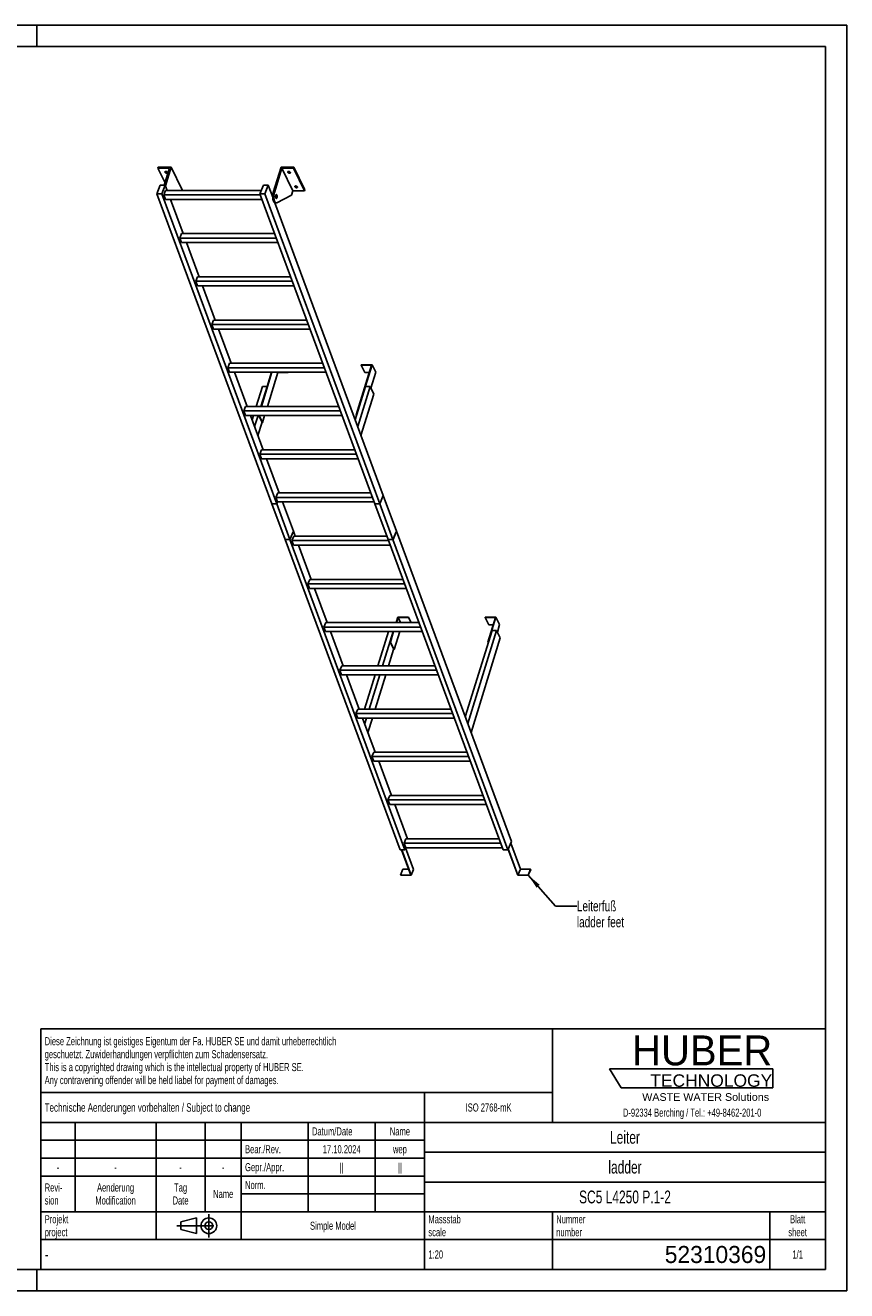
# Model space of a CAD drawing. Header units: millimetres. Extents: x 0 to 8400, y 0 to 5940.
# Tile 2 of 2: x 4547 to 8400, y 0 to 5940. Entities that reach past the tile are written whole.
import ezdxf

# ---------------------------------------------------------------- set-up
doc = ezdxf.new("R2010")
doc.units = ezdxf.units.MM
doc.header["$LTSCALE"] = 462
doc.linetypes.add('CENTER', pattern=[0.6, 0.375, -0.075, 0.075, -0.075])
doc.layers.get('0').update_dxf_attribs({"linetype": 'CONTINUOUS'})
for name, color, linetype in [('005_AXIS', 7, 'CONTINUOUS'), ('053_NOTES', 7, 'CONTINUOUS'), ('HUBER_Logo_BL1', 7, 'CONTINUOUS')]:
    doc.layers.add(name, color=color, linetype=linetype)
doc.styles.get("Standard").update_dxf_attribs({"font": 'txt', "width": 0.7})
doc.styles.add('TEXTSTYLE_2', font='txt')
doc.styles.add('TEXTSTYLE_3', font='arial.ttf')
doc.styles.add('TEXTSTYLE_5', font='txt', dxfattribs={"width": 0.8})
doc.styles.add('TEXTSTYLE_6', font='txt')
doc.dimstyles.get("Standard").update_dxf_attribs({"dimtxt": 50, "dimasz": 70, "dimexe": 2, "dimexo": 1, "dimtad": 1, "dimtxsty": 'Standard', "dimblk": '_FILLED', "dimblk1": '_FILLED', "dimblk2": '_FILLED', "dimcen": 0.09, "dimazin": 2, "dimtol": 1, "dimtp": 0.01, "dimtm": 0.01, "dimtfac": 1, "dimtofl": 0, "dimtmove": 0, "dimatfit": 3, "dimldrblk": '_FILLED', "dimfxl": 1, "dimtolj": 1, "dimarcsym": 0})

# ---------------------------------------------------------------- blocks, each defined once
blk = doc.blocks.new('HUBER_LOGO_BL1', base_point=(7675, 1007.5))
at = {"layer": 'HUBER_Logo_BL1', "color": 5, "linetype": 'Continuous'}
for p, q in [((8052.9, 1042), (7287.9, 1042)), ((7287.9, 1042), (7341.9, 952)), ((8052.9, 1042), (8052.9, 952)), ((7341.9, 952), (8052.9, 952))]:
    blk.add_line(p, q, dxfattribs=at)
at = {"layer": 'HUBER_Logo_BL1', "color": 2, "linetype": 'Continuous', "attachment_point": 3, "line_spacing_factor": 0.78}
for s, insert, char_height, width, style in [('HUBER\\P\\fArial;\\H58.5;TECHNOLOGY ', (8050.7, 1198.2), 140.4, 775.343, 'TEXTSTYLE_2'), ('WASTE WATER Solutions', (8036, 927.2), 36, 594.067, 'TEXTSTYLE_3')]:
    blk.add_mtext(s, dxfattribs=dict(at, insert=insert, char_height=char_height, width=width, style=style))
at = {"layer": 'HUBER_Logo_BL1', "color": 2, "linetype": 'Continuous', "insert": (7675, 854.8), "char_height": 38, "width": 1621.786, "attachment_point": 2, "line_spacing_factor": 0.96}
blk.add_mtext('D-92334 Berching / Tel.: +49-8462-201-0', dxfattribs=at)
blk = doc.blocks.new('PROJEKTIONSMETHODE_1_BL2', base_point=(5360, 305))
at = {"color": 2, "linetype": 'CENTER'}
for p, q in [((5407.7, 360), (5407.7, 250)), ((5257.3, 305), (5462.7, 305))]:
    blk.add_line(p, q, dxfattribs=at)
at = {"color": 2, "linetype": 'Continuous'}
for p, q in [((5275.7, 323.3), (5349, 341.7)), ((5275.7, 286.7), (5275.7, 323.3)), ((5349, 268.3), (5349, 341.7)), ((5275.7, 286.7), (5349, 268.3))]:
    blk.add_line(p, q, dxfattribs=at)
for radius in [36.7, 18.3]:
    blk.add_circle((5407.7, 305), radius, dxfattribs=at)
blk = doc.blocks.new('*T15')
at = {"color": 3, "linetype": 'Continuous'}
for p, q in [((0, 0), (3680, 0)), ((0, 0), (0, -1130)), ((2400, 0), (2400, -440)), ((3680, 0), (3680, -1130)), ((0, -300), (2400, -300)), ((1800, -300), (1800, -1130)), ((0, -440), (3680, -440)), ((160, -440), (160, -860)), ((540, -440), (540, -990)), ((770, -440), (770, -860)), ((940, -440), (940, -990)), ((1254, -440), (1254, -860)), ((1568, -440), (1568, -860)), ((0, -524), (1800, -524)), ((1800, -580), (3680, -580)), ((0, -608), (1800, -608)), ((0, -692), (1800, -692)), ((1800, -720), (3680, -720)), ((940, -776), (1800, -776)), ((0, -860), (3680, -860)), ((2400, -860), (2400, -1130)), ((3420, -860), (3420, -1130)), ((0, -990), (3680, -990)), ((0, -1130), (3680, -1130))]:
    blk.add_line(p, q, dxfattribs=at)
at = {"color": 2, "linetype": 'Continuous', "line_spacing_factor": 0.96}
for s, insert, char_height, width, attachment_point in [('Diese Zeichnung ist geistiges Eigentum der Fa. HUBER SE und damit urheberrechtlich \\Pgeschuetzt. Zuwiderhandlungen verpflichten zum Schadensersatz.\\PThis is a copyrighted drawing which is the intellectual property of HUBER SE.\\PAny contravening offender will be held liabel for payment of damages.', (17.5, -39.8), 38, 4429.714, 1), ('Technische Aenderungen vorbehalten / Subject to change', (17.5, -350), 40, 3049.524, 1), ('ISO 2768-mK', (2100, -351), 38, 665.905, 2), ('Datum/Date', (1271.5, -463), 38, 584.476, 1), ('Name', (1684, -463), 38, 253.333, 2), ('Leiter', (2740, -480), 60, 480, 2), ('Bear./Rev.', (957.5, -547), 38, 544.667, 1), ('17.10.2024', (1411, -547), 38, 546.476, 2), ('wep', (1684, -547), 38, 199.048, 2), ('-', (80, -631), 38, 68.762, 2), ('-', (350, -631), 38, 68.762, 2), ('-', (655, -631), 38, 68.762, 2), ('-', (855, -631), 38, 68.762, 2), ('Gepr./Appr.', (957.5, -631), 38, 598.952, 1), ('||', (1411, -631), 38, 101.333, 2), ('||', (1684, -631), 38, 101.333, 2), ('ladder', (2740, -620), 60, 502.857, 2), ('Revi-\\Psion', (17.5, -726.6), 38, 276.857, 1), ('Aenderung\\PModification', (350, -726.6), 38, 606.19, 2), ('Tag\\PDate', (655, -726.6), 38, 235.238, 2), ('Name', (855, -757), 38, 253.333, 2), ('Norm. ', (957.5, -715), 38, 351.048, 1), ('SC5 L4250 P.1-2', (2740, -760), 60, 1348.571, 2), ('Projekt\\Pproject', (17.5, -875.6), 38, 367.333, 1), ('Massstab\\Pscale', (1817.5, -875.6), 38, 448.762, 1), ('Nummer\\Pnumber', (2417.5, -875.6), 38, 372.762, 1), ('Blatt\\Psheet', (3550, -875.6), 38, 275.048, 2), ('Simple Model', (1370, -906), 38, 656.857, 2), ('1:20', (1817.5, -1041), 38, 204.476, 1), ('1/1', (3550, -1041), 38, 159.238, 2)]:
    blk.add_mtext(s, dxfattribs=dict(at, insert=insert, char_height=char_height, width=width, attachment_point=attachment_point))
for s, insert, char_height, width, attachment_point, style in [('-', (17.5, -1035), 50, 36.667, 1, 'TEXTSTYLE_5'), ('52310369', (3402.5, -1020), 80, 1093.333, 3, 'TEXTSTYLE_6')]:
    blk.add_mtext(s, dxfattribs=dict(at, insert=insert, char_height=char_height, width=width, attachment_point=attachment_point, style=style))
blk = doc.blocks.new('_FILLED')
at = {"color": 0, "linetype": 'ByBlock'}
blk.add_solid([(0, 0), (-1, 0.143), (-1, -0.143)], dxfattribs=at)

msp = doc.modelspace()

# ---------------------------------------------------------------- linework, layer by layer
at = {"color": 7, "linetype": 'Continuous'}
for p, q in [((0, 5940), (8400, 5940)), ((8400, 0), (8400, 5940)), ((5223.478, 5268.687), (5169.135, 5268.687)), ((5223.478, 5268.687), (5198.795, 5188.812)), ((5203.704, 5186.816), (5230.457, 5273.387)), ((5709.699, 5155.104), (5746.251, 5273.387)), ((5750.325, 5268.687), (5715.225, 5155.104)), ((5802.182, 5163.013), (5750.325, 5268.687)), ((5804.667, 5268.687), (5750.325, 5268.687)), ((5163.855, 5149.528), (5179.938, 5188.812)), ((5179.938, 5188.812), (5202.965, 5188.812)), ((5202.965, 5188.812), (5186.881, 5149.528)), ((5211.779, 5165.016), (5202.965, 5188.812)), ((5647.412, 5149.528), (5663.495, 5188.812)), ((5663.495, 5188.812), (5686.522, 5188.812)), ((5686.522, 5188.812), (5670.438, 5149.528)), ((5707.253, 5132.842), (5686.522, 5188.812)), ((5703.307, 3693.125), (5163.855, 5149.528)), ((5186.881, 5149.528), (5163.855, 5149.528)), ((5726.333, 3693.125), (5186.881, 5149.528)), ((5196.058, 5144.34), (5204.523, 5165.016)), ((5649.333, 5144.34), (5196.058, 5144.34)), ((5204.11, 5122.603), (5196.058, 5144.34)), ((5204.11, 5122.603), (5657.385, 5122.603)), ((5653.753, 5165.016), (5204.523, 5165.016)), ((5286.926, 4962.134), (5227.488, 5122.603)), ((5235.391, 5122.603), (5228.761, 5119.168)), ((5282.314, 5167.713), (5281.48, 5165.016)), ((6186.864, 3693.125), (5647.412, 5149.528)), ((5670.438, 5149.528), (5647.412, 5149.528)), ((6209.89, 3693.125), (5670.438, 5149.528)), ((5795.981, 5142.947), (5726.687, 5107.048)), ((5802.182, 5163.013), (5795.981, 5142.947)), ((5802.182, 5163.013), (5856.524, 5163.013)), ((6225.974, 3732.409), (5716.863, 5106.896)), ((5718.85, 5106.456), (5724.376, 5106.456)), ((5271.206, 4941.458), (5279.671, 4962.134)), ((5724.481, 4941.458), (5271.206, 4941.458)), ((5279.257, 4919.721), (5271.206, 4941.458)), ((5716.823, 4962.134), (5279.671, 4962.134)), ((5279.257, 4919.721), (5732.532, 4919.721)), ((5362.074, 4759.252), (5302.636, 4919.721)), ((5346.353, 4738.576), (5354.818, 4759.252)), ((5791.97, 4759.252), (5354.818, 4759.252)), ((5354.405, 4716.839), (5346.353, 4738.576)), ((5799.628, 4738.576), (5346.353, 4738.576)), ((5354.405, 4716.839), (5807.68, 4716.839)), ((5437.221, 4556.37), (5377.784, 4716.839)), ((5429.966, 4556.37), (5421.501, 4535.694)), ((5429.552, 4513.957), (5421.501, 4535.694)), ((5874.776, 4535.694), (5421.501, 4535.694)), ((5867.118, 4556.37), (5429.966, 4556.37)), ((5429.552, 4513.957), (5882.827, 4513.957)), ((5512.369, 4353.488), (5452.931, 4513.957)), ((5505.113, 4353.488), (5496.648, 4332.812)), ((5942.265, 4353.488), (5505.113, 4353.488)), ((6098.989, 4111.539), (6171.125, 4344.97)), ((6173.451, 4346.537), (6100.831, 4111.539)), ((6122.308, 4344.97), (6122.793, 4346.537)), ((6122.308, 4344.97), (6139.696, 4309.538)), ((6171.125, 4344.97), (6122.308, 4344.97)), ((6122.793, 4346.537), (6173.451, 4346.537)), ((6173.451, 4346.537), (6190.838, 4311.105)), ((5504.7, 4311.075), (5496.648, 4332.812)), ((5949.923, 4332.812), (5496.648, 4332.812)), ((5504.7, 4311.075), (5957.975, 4311.075)), ((5587.516, 4150.606), (5528.079, 4311.075)), ((5701.962, 4311.075), (5652.373, 4150.606)), ((5654.215, 4150.606), (5703.804, 4311.075)), ((5731.666, 4309.538), (5682.552, 4150.606)), ((5731.666, 4309.538), (5730.912, 4311.075)), ((5780.482, 4309.538), (5731.666, 4309.538)), ((5780.482, 4309.538), (5779.728, 4311.075)), ((5780.957, 4311.075), (5780.482, 4309.538)), ((6160.175, 4309.538), (6139.696, 4309.538)), ((6190.838, 4311.105), (6167.911, 4236.913)), ((6142.903, 4244.704), (6094.38, 4087.683)), ((6164.088, 4244.704), (6105.929, 4056.503)), ((6164.088, 4244.704), (6142.903, 4244.704)), ((6181.475, 4209.272), (6164.088, 4244.704)), ((6121.377, 4014.796), (6181.475, 4209.272)), ((5580.261, 4150.606), (5571.796, 4129.93)), ((6025.071, 4129.93), (5571.796, 4129.93)), ((5579.848, 4108.193), (5571.796, 4129.93)), ((5579.848, 4108.193), (6033.123, 4108.193)), ((6017.413, 4150.606), (5580.261, 4150.606)), ((5662.664, 3947.724), (5603.226, 4108.193)), ((5657.688, 4076.107), (5641.942, 4108.193)), ((5659.53, 4076.107), (5643.784, 4108.193)), ((5669.445, 4108.193), (5659.53, 4076.107)), ((6098.989, 4111.539), (6100.684, 4108.083)), ((6100.831, 4111.539), (6098.989, 4111.539)), ((6100.831, 4111.539), (6101.396, 4110.387)), ((5657.688, 4076.107), (5659.53, 4076.107)), ((5655.408, 3947.724), (5646.944, 3927.048)), ((6100.219, 3927.048), (5646.944, 3927.048)), ((5654.995, 3905.311), (5646.944, 3927.048)), ((6092.56, 3947.724), (5655.408, 3947.724)), ((5654.995, 3905.311), (6108.27, 3905.311)), ((5737.811, 3744.842), (5678.374, 3905.311)), ((5730.556, 3744.842), (5722.091, 3724.166)), ((6167.708, 3744.842), (5730.556, 3744.842)), ((5703.307, 3693.125), (5726.333, 3693.125)), ((5703.334, 3693.053), (5703.355, 3693.105)), ((5765.008, 3526.544), (5703.334, 3693.053)), ((5703.334, 3693.053), (5726.36, 3693.053)), ((5703.355, 3693.105), (5703.363, 3693.125)), ((6175.366, 3724.166), (5722.091, 3724.166)), ((5730.143, 3702.429), (5722.091, 3724.166)), ((5726.333, 3693.125), (5730.143, 3702.429)), ((5726.36, 3693.053), (5726.382, 3693.105)), ((5788.035, 3526.544), (5726.36, 3693.053)), ((5726.382, 3693.105), (5730.191, 3702.409)), ((5730.143, 3702.429), (6183.418, 3702.429)), ((5730.191, 3702.409), (5730.199, 3702.429)), ((5804.118, 3565.828), (5753.521, 3702.429)), ((6186.864, 3693.125), (6209.89, 3693.125)), ((6186.912, 3693.105), (6186.891, 3693.053)), ((6248.565, 3526.544), (6186.891, 3693.053)), ((6186.891, 3693.053), (6209.917, 3693.053)), ((6186.92, 3693.125), (6186.912, 3693.105)), ((6209.89, 3693.125), (6225.952, 3732.356)), ((6209.917, 3693.053), (6209.939, 3693.105)), ((6271.592, 3526.544), (6209.917, 3693.053)), ((6209.939, 3693.105), (6226.001, 3732.336)), ((6226.001, 3732.336), (6225.944, 3732.336)), ((6225.952, 3732.356), (6225.974, 3732.409)), ((6287.675, 3565.828), (6226.001, 3732.336)), ((5788.035, 3526.544), (5804.097, 3565.776)), ((5788.083, 3526.525), (5804.145, 3565.756)), ((5804.145, 3565.756), (5804.089, 3565.756)), ((5804.097, 3565.776), (5804.118, 3565.828)), ((5812.959, 3541.96), (5804.145, 3565.756)), ((6271.592, 3526.544), (6287.654, 3565.776)), ((6271.64, 3526.525), (6287.702, 3565.756)), ((6287.702, 3565.756), (6287.646, 3565.756)), ((6287.654, 3565.776), (6287.675, 3565.828)), ((6827.154, 2109.353), (6287.702, 3565.756)), ((5765.008, 3526.544), (5788.035, 3526.544)), ((5765.035, 3526.472), (5765.057, 3526.525)), ((6304.487, 2070.069), (5765.035, 3526.472)), ((5765.035, 3526.472), (5788.062, 3526.472)), ((5765.057, 3526.525), (5765.065, 3526.544)), ((5788.062, 3526.472), (5788.083, 3526.525)), ((6327.514, 2070.069), (5788.062, 3526.472)), ((5805.704, 3541.96), (5797.239, 3521.284)), ((5805.29, 3499.547), (5797.239, 3521.284)), ((6250.514, 3521.284), (5797.239, 3521.284)), ((6242.855, 3541.96), (5805.704, 3541.96)), ((6248.565, 3526.544), (6271.592, 3526.544)), ((6248.614, 3526.525), (6248.592, 3526.472)), ((6788.044, 2070.069), (6248.592, 3526.472)), ((6248.592, 3526.472), (6271.619, 3526.472)), ((6248.622, 3526.544), (6248.614, 3526.525)), ((6271.619, 3526.472), (6271.64, 3526.525)), ((6811.071, 2070.069), (6271.619, 3526.472)), ((5805.29, 3499.547), (6258.565, 3499.547)), ((5888.107, 3339.078), (5828.669, 3499.547)), ((5880.851, 3339.078), (5872.386, 3318.402)), ((6318.003, 3339.078), (5880.851, 3339.078)), ((5880.438, 3296.665), (5872.386, 3318.402)), ((6325.661, 3318.402), (5872.386, 3318.402)), ((5880.438, 3296.665), (6333.713, 3296.665)), ((5963.254, 3136.196), (5903.816, 3296.665)), ((6294.064, 3162.291), (6286, 3136.196)), ((6287.842, 3136.196), (6295.422, 3160.724)), ((6344.722, 3162.291), (6294.064, 3162.291)), ((6295.422, 3160.724), (6307.458, 3136.196)), ((6295.422, 3160.724), (6344.238, 3160.724)), ((6344.238, 3160.724), (6344.722, 3162.291)), ((6344.238, 3160.724), (6356.275, 3136.196)), ((6344.722, 3162.291), (6357.527, 3136.196)), ((6703.936, 3162.291), (6703.452, 3160.724)), ((6703.452, 3160.724), (6720.839, 3125.292)), ((6703.452, 3160.724), (6752.268, 3160.724)), ((6754.594, 3162.291), (6703.936, 3162.291)), ((6752.268, 3160.724), (6716.442, 3044.792)), ((6718.284, 3044.792), (6754.594, 3162.291)), ((6754.594, 3162.291), (6771.982, 3126.859)), ((5955.999, 3136.196), (5947.534, 3115.52)), ((6400.809, 3115.52), (5947.534, 3115.52)), ((5955.585, 3093.783), (5947.534, 3115.52)), ((5955.585, 3093.783), (6408.86, 3093.783)), ((6393.15, 3136.196), (5955.999, 3136.196)), ((6038.402, 2933.314), (5978.964, 3093.783)), ((6272.894, 3093.783), (6257.754, 3044.792)), ((6259.596, 3044.792), (6274.736, 3093.783)), ((6276.983, 3009.36), (6303.072, 3093.783)), ((6736.15, 3099.624), (6610.711, 2693.703)), ((6757.335, 3099.624), (6622.26, 2662.523)), ((6720.839, 3125.292), (6741.319, 3125.292)), ((6757.335, 3099.624), (6736.15, 3099.624)), ((6774.722, 3064.193), (6757.335, 3099.624)), ((6761.158, 3091.833), (6771.982, 3126.859)), ((6257.754, 3044.792), (6275.141, 3009.36)), ((6257.754, 3044.792), (6259.596, 3044.792)), ((6259.596, 3044.792), (6276.983, 3009.36)), ((6637.708, 2620.816), (6774.722, 3064.193)), ((6716.442, 3044.792), (6718.138, 3041.336)), ((6716.442, 3044.792), (6718.284, 3044.792)), ((6718.284, 3044.792), (6718.85, 3043.64)), ((6275.141, 3009.36), (6276.983, 3009.36)), ((6031.146, 2933.314), (6022.681, 2912.638)), ((6475.956, 2912.638), (6022.681, 2912.638)), ((6030.733, 2890.901), (6022.681, 2912.638)), ((6468.298, 2933.314), (6031.146, 2933.314)), ((6030.733, 2890.901), (6484.008, 2890.901)), ((6113.549, 2730.432), (6054.111, 2890.901)), ((6106.294, 2730.432), (6097.829, 2709.756)), ((6551.104, 2709.756), (6097.829, 2709.756)), ((6105.88, 2688.019), (6097.829, 2709.756)), ((6105.88, 2688.019), (6559.155, 2688.019)), ((6543.446, 2730.432), (6106.294, 2730.432)), ((6188.697, 2527.55), (6129.259, 2688.019)), ((6181.441, 2527.55), (6172.976, 2506.874)), ((6181.028, 2485.137), (6172.976, 2506.874)), ((6626.251, 2506.874), (6172.976, 2506.874)), ((6618.593, 2527.55), (6181.441, 2527.55)), ((6181.028, 2485.137), (6634.303, 2485.137)), ((6263.844, 2324.668), (6204.407, 2485.137)), ((6256.589, 2324.668), (6248.124, 2303.993)), ((6693.741, 2324.668), (6256.589, 2324.668)), ((6256.175, 2282.255), (6248.124, 2303.993)), ((6701.399, 2303.993), (6248.124, 2303.993)), ((6256.175, 2282.255), (6709.45, 2282.255)), ((6338.992, 2121.786), (6279.554, 2282.255)), ((6331.736, 2121.786), (6323.271, 2101.111)), ((6331.323, 2079.373), (6323.271, 2101.111)), ((6776.547, 2101.111), (6323.271, 2101.111)), ((6331.323, 2079.373), (6327.514, 2070.069)), ((6331.323, 2079.373), (6784.598, 2079.373)), ((6768.888, 2121.786), (6331.736, 2121.786)), ((6827.154, 2109.353), (6811.071, 2070.069)), ((6869.076, 1978.867), (6823.789, 2101.133)), ((6327.514, 2070.069), (6304.487, 2070.069)), ((6310.898, 2070.069), (6354.89, 1951.3)), ((6357.269, 1949.851), (6312.74, 2070.069)), ((6368.555, 1977.418), (6331.044, 2078.691)), ((6811.071, 2070.069), (6788.044, 2070.069)), ((6811.535, 2071.203), (6856.484, 1949.851)), ((6857.789, 1951.3), (6812.502, 2073.565)), ((6318.281, 1978.867), (6306.995, 1951.3)), ((6344.679, 1978.867), (6318.281, 1978.867)), ((6368.555, 1977.418), (6357.269, 1949.851)), ((6869.076, 1978.867), (6857.789, 1951.3)), ((6916.971, 1978.867), (6869.076, 1978.867)), ((6916.971, 1978.867), (6905.684, 1951.3)), ((6917.508, 1977.418), (6906.221, 1949.851)), ((6917.508, 1977.418), (6916.971, 1978.867)), ((6306.995, 1951.3), (6307.531, 1949.851)), ((6354.89, 1951.3), (6306.995, 1951.3)), ((6307.531, 1949.851), (6357.269, 1949.851)), ((6856.484, 1949.851), (6906.221, 1949.851)), ((6905.684, 1951.3), (6857.789, 1951.3)), ((6906.221, 1949.851), (6905.684, 1951.3)), ((0, 0), (8400, 0))]:
    msp.add_line(p, q, dxfattribs=at)
at = {"color": 3, "linetype": 'Continuous'}
for p, q in [((8400, 5940), (0, 5940)), ((4600, 5940), (4600, 5840)), ((8400, 5940), (8400, 0)), ((4600, 0), (4600, 100)), ((8400, 0), (0, 0))]:
    msp.add_line(p, q, dxfattribs=at)
at = {"color": 5, "linetype": 'Continuous'}
for p, q in [((8300, 5840), (100, 5840)), ((8300, 100), (8300, 5840)), ((100, 100), (8300, 100))]:
    msp.add_line(p, q, dxfattribs=at)
at = {"color": 9, "linetype": 'Continuous'}
msp.add_line((5709.699, 5155.104), (5715.225, 5155.104), dxfattribs=at)
at = {"color": 7, "linetype": 'Continuous'}
for points, knots in [([(5709.699, 5155.104), (5708.969, 5152.744), (5707.854, 5147.654), (5707.088, 5139.695), (5707.179, 5131.488), (5708.123, 5123.659), (5709.61, 5117.687), (5711.223, 5113.603), (5712.526, 5111.116), (5713.955, 5109.109), (5715.493, 5107.618), (5717.129, 5106.678), (5718.297, 5106.456), (5718.85, 5106.456)], [0, 0, 0, 0, 0.13939916, 0.29280569, 0.45031518, 0.6015399, 0.73684017, 0.79611184, 0.84888331, 0.89492094, 0.93453064, 0.96882596, 1, 1, 1, 1]), ([(5715.225, 5155.104), (5714.496, 5152.744), (5713.381, 5147.654), (5712.614, 5139.695), (5712.706, 5131.488), (5713.649, 5123.659), (5715.137, 5117.687), (5716.749, 5113.603), (5718.053, 5111.116), (5719.481, 5109.109), (5721.019, 5107.618), (5722.656, 5106.678), (5723.824, 5106.456), (5724.376, 5106.456)], [0, 0, 0, 0, 0.13939916, 0.29280569, 0.45031518, 0.6015399, 0.73684017, 0.79611184, 0.84888331, 0.89492094, 0.93453064, 0.96882596, 1, 1, 1, 1]), ([(5724.376, 5106.456), (5724.57, 5106.456), (5725.37, 5106.507), (5726.149, 5106.77), (5726.687, 5107.048)], [0, 0, 0, 0, 0.24280265, 1, 1, 1, 1])]:
    msp.add_open_spline(points, degree=3, knots=knots, dxfattribs=at)
at = {"layer": '005_AXIS', "color": 7, "linetype": 'Continuous'}
for p, q in [((5170.588, 5273.387), (5169.135, 5268.687)), ((5169.135, 5268.687), (5202.48, 5200.737)), ((5230.457, 5273.387), (5170.588, 5273.387)), ((5282.314, 5167.713), (5230.457, 5273.387)), ((5806.12, 5273.387), (5746.251, 5273.387)), ((5806.12, 5273.387), (5804.667, 5268.687)), ((5856.524, 5163.013), (5804.667, 5268.687)), ((5857.977, 5167.713), (5806.12, 5273.387)), ((5707.541, 5143.956), (5703.136, 5143.956)), ((5724.376, 5143.956), (5722.27, 5143.956)), ((5724.376, 5128.956), (5722.273, 5128.956)), ((5857.977, 5167.713), (5856.524, 5163.013)), ((5659.346, 4244.704), (5630.268, 4150.606)), ((5680.531, 4244.704), (5651.452, 4150.606)), ((5659.346, 4244.704), (5680.531, 4244.704)), ((5681.096, 4243.552), (5680.531, 4244.704)), ((5617.161, 4108.193), (5610.823, 4087.683)), ((5638.346, 4108.193), (5622.372, 4056.503)), ((5637.82, 4014.796), (5657.123, 4077.258)), ((6250.788, 3093.783), (6201.199, 2933.314)), ((6271.972, 3093.783), (6222.384, 2933.314)), ((6250.72, 2933.314), (6274.576, 3010.511)), ((6188.093, 2890.901), (6138.504, 2730.432)), ((6209.277, 2890.901), (6159.689, 2730.432)), ((6188.025, 2730.432), (6237.614, 2890.901)), ((6146.582, 2688.019), (6138.703, 2662.523)), ((6154.151, 2620.816), (6174.919, 2688.019))]:
    msp.add_line(p, q, dxfattribs=at)
for points, knots in [([(5202.234, 5250.038), (5202.082, 5250.348), (5201.869, 5250.984), (5201.919, 5251.66), (5202.011, 5251.957)], [0, 0, 0, 0, 0.52599001, 1, 1, 1, 1]), ([(5202.011, 5251.957), (5202.135, 5252.358), (5202.691, 5253.151), (5204.068, 5253.85), (5205.824, 5254.142), (5207.814, 5254.015), (5209.843, 5253.488), (5211.709, 5252.611), (5213.224, 5251.476), (5213.968, 5250.527), (5214.208, 5250.038)], [0, 0, 0, 0, 0.08792798, 0.19150839, 0.31584218, 0.45699793, 0.60613597, 0.75253436, 0.88609218, 1, 1, 1, 1]), ([(5214.431, 5248.119), (5214.307, 5247.718), (5213.751, 5246.926), (5212.374, 5246.227), (5210.618, 5245.935), (5208.628, 5246.062), (5206.599, 5246.589), (5204.733, 5247.465), (5203.218, 5248.6), (5202.474, 5249.55), (5202.234, 5250.038)], [0, 0, 0, 0, 0.08792798, 0.19150839, 0.31584218, 0.45699793, 0.60613597, 0.75253436, 0.88609218, 1, 1, 1, 1]), ([(5213.603, 5250.947), (5212.837, 5250.73), (5211.113, 5250.603), (5208.544, 5251.084), (5206.152, 5252.136), (5204.8, 5253.214), (5204.29, 5253.825)], [0, 0, 0, 0, 0.23499217, 0.50000086, 0.76500904, 1, 1, 1, 1]), ([(5214.208, 5250.038), (5214.36, 5249.729), (5214.573, 5249.093), (5214.523, 5248.416), (5214.431, 5248.119)], [0, 0, 0, 0, 0.52599001, 1, 1, 1, 1]), ([(5777.897, 5250.038), (5777.745, 5250.348), (5777.532, 5250.984), (5777.582, 5251.66), (5777.674, 5251.957)], [0, 0, 0, 0, 0.52599001, 1, 1, 1, 1]), ([(5777.674, 5251.957), (5777.798, 5252.358), (5778.354, 5253.151), (5779.731, 5253.85), (5781.487, 5254.142), (5783.477, 5254.015), (5785.506, 5253.488), (5787.372, 5252.611), (5788.887, 5251.476), (5789.631, 5250.527), (5789.871, 5250.038)], [0, 0, 0, 0, 0.08792798, 0.19150839, 0.31584218, 0.45699793, 0.60613597, 0.75253436, 0.88609218, 1, 1, 1, 1]), ([(5790.094, 5248.119), (5789.97, 5247.718), (5789.414, 5246.926), (5788.037, 5246.227), (5786.281, 5245.935), (5784.291, 5246.062), (5782.262, 5246.589), (5780.396, 5247.465), (5778.881, 5248.6), (5778.137, 5249.55), (5777.897, 5250.038)], [0, 0, 0, 0, 0.08792798, 0.19150839, 0.31584218, 0.45699793, 0.60613597, 0.75253436, 0.88609218, 1, 1, 1, 1]), ([(5789.266, 5250.947), (5788.5, 5250.73), (5786.776, 5250.603), (5784.207, 5251.084), (5781.815, 5252.136), (5780.463, 5253.214), (5779.953, 5253.825)], [0, 0, 0, 0, 0.23499217, 0.50000086, 0.76500904, 1, 1, 1, 1]), ([(5789.871, 5250.038), (5790.023, 5249.729), (5790.236, 5249.093), (5790.186, 5248.416), (5790.094, 5248.119)], [0, 0, 0, 0, 0.52599001, 1, 1, 1, 1]), ([(5811.452, 5181.661), (5811.3, 5181.971), (5811.087, 5182.607), (5811.137, 5183.283), (5811.228, 5183.58)], [0, 0, 0, 0, 0.52599001, 1, 1, 1, 1]), ([(5811.228, 5183.58), (5811.352, 5183.981), (5811.909, 5184.774), (5813.286, 5185.473), (5815.042, 5185.765), (5817.032, 5185.638), (5819.06, 5185.111), (5820.926, 5184.234), (5822.442, 5183.099), (5823.186, 5182.149), (5823.426, 5181.661)], [0, 0, 0, 0, 0.08792798, 0.19150839, 0.31584218, 0.45699793, 0.60613597, 0.75253436, 0.88609218, 1, 1, 1, 1]), ([(5823.649, 5179.742), (5823.525, 5179.341), (5822.968, 5178.549), (5821.592, 5177.849), (5819.835, 5177.558), (5817.846, 5177.684), (5815.817, 5178.212), (5813.951, 5179.088), (5812.436, 5180.223), (5811.691, 5181.173), (5811.452, 5181.661)], [0, 0, 0, 0, 0.08792798, 0.19150839, 0.31584218, 0.45699793, 0.60613597, 0.75253436, 0.88609218, 1, 1, 1, 1]), ([(5822.821, 5182.57), (5822.055, 5182.353), (5820.331, 5182.226), (5817.762, 5182.707), (5815.369, 5183.759), (5814.017, 5184.837), (5813.507, 5185.448)], [0, 0, 0, 0, 0.23499217, 0.50000086, 0.76500904, 1, 1, 1, 1]), ([(5823.426, 5181.661), (5823.578, 5181.352), (5823.79, 5180.716), (5823.741, 5180.039), (5823.649, 5179.742)], [0, 0, 0, 0, 0.52599001, 1, 1, 1, 1]), ([(5724.376, 5145.706), (5724.188, 5145.706), (5723.786, 5145.621), (5723.233, 5145.267), (5722.72, 5144.711), (5722.049, 5143.647), (5721.396, 5141.889), (5720.908, 5139.428), (5720.721, 5136.695), (5720.853, 5133.941), (5721.292, 5131.417), (5721.811, 5129.875), (5722.137, 5129.21)], [0, 0, 0, 0, 0.03139335, 0.06653602, 0.10789214, 0.15653911, 0.27536242, 0.41788486, 0.57383792, 0.73088447, 0.87653107, 1, 1, 1, 1]), ([(5724.376, 5143.956), (5724.224, 5143.956), (5723.898, 5143.887), (5723.449, 5143.6), (5723.033, 5143.149), (5722.489, 5142.287), (5721.96, 5140.861), (5721.564, 5138.866), (5721.412, 5136.65), (5721.52, 5134.417), (5721.875, 5132.37), (5722.296, 5131.12), (5722.561, 5130.581)], [0, 0, 0, 0, 0.03139336, 0.06653604, 0.10789215, 0.1565391, 0.27536241, 0.41788485, 0.57383792, 0.73088447, 0.87653103, 1, 1, 1, 1]), ([(5722.137, 5129.21), (5722.283, 5128.913), (5722.587, 5128.379), (5723.133, 5127.728), (5723.73, 5127.309), (5724.171, 5127.206), (5724.376, 5127.206)], [0, 0, 0, 0, 0.31594759, 0.58208421, 0.80455749, 1, 1, 1, 1]), ([(5722.561, 5130.581), (5722.679, 5130.34), (5722.925, 5129.907), (5723.368, 5129.379), (5723.852, 5129.039), (5724.21, 5128.956), (5724.376, 5128.956)], [0, 0, 0, 0, 0.31594789, 0.58208425, 0.80455749, 1, 1, 1, 1]), ([(5726.615, 5143.702), (5726.469, 5143.999), (5726.166, 5144.532), (5725.62, 5145.184), (5725.023, 5145.603), (5724.581, 5145.706), (5724.376, 5145.706)], [0, 0, 0, 0, 0.31594759, 0.58208421, 0.80455749, 1, 1, 1, 1]), ([(5726.192, 5142.331), (5726.073, 5142.572), (5725.828, 5143.005), (5725.384, 5143.532), (5724.901, 5143.873), (5724.543, 5143.956), (5724.376, 5143.956)], [0, 0, 0, 0, 0.31594789, 0.58208425, 0.80455749, 1, 1, 1, 1]), ([(5724.376, 5127.206), (5724.565, 5127.206), (5724.967, 5127.291), (5725.52, 5127.645), (5726.033, 5128.201), (5726.704, 5129.264), (5727.357, 5131.023), (5727.845, 5133.484), (5728.032, 5136.216), (5727.899, 5138.971), (5727.461, 5141.495), (5726.942, 5143.037), (5726.615, 5143.702)], [0, 0, 0, 0, 0.03139335, 0.06653602, 0.10789214, 0.15653911, 0.27536242, 0.41788486, 0.57383792, 0.73088447, 0.87653107, 1, 1, 1, 1]), ([(5724.376, 5128.956), (5724.529, 5128.956), (5724.855, 5129.025), (5725.303, 5129.312), (5725.719, 5129.763), (5726.263, 5130.625), (5726.793, 5132.051), (5727.189, 5134.046), (5727.34, 5136.262), (5727.233, 5138.495), (5726.877, 5140.542), (5726.456, 5141.792), (5726.192, 5142.331)], [0, 0, 0, 0, 0.03139336, 0.06653604, 0.10789215, 0.1565391, 0.27536241, 0.41788485, 0.57383792, 0.73088447, 0.87653103, 1, 1, 1, 1])]:
    msp.add_open_spline(points, degree=3, knots=knots, dxfattribs=at)

# ---------------------------------------------------------------- block references
msp.add_blockref('*T15', (4620, 1230))
at = {"color": 2, "linetype": 'Continuous'}
msp.add_blockref('PROJEKTIONSMETHODE_1_BL2', (5360, 305), dxfattribs=at)
at = {"layer": 'HUBER_Logo_BL1'}
msp.add_blockref('HUBER_LOGO_BL1', (7674.994, 1007.484), dxfattribs=at)

# ---------------------------------------------------------------- texts
at = {"layer": '053_NOTES', "color": 2, "linetype": 'Continuous', "insert": (7134.433, 1830.792), "char_height": 50, "width": 566.07143, "attachment_point": 1, "line_spacing_factor": 0.9}
msp.add_mtext('Leiterfuß\\Pladder feet', dxfattribs=at)

# ---------------------------------------------------------------- leaders
at = {"layer": '053_NOTES', "color": 2, "linetype": 'Continuous', "annotation_type": 0, "has_hookline": 1, "hookline_direction": 1, "text_width": 356.502}
msp.add_leader([(6905.684, 1951.3), (7034.433, 1805.792), (7134.433, 1805.792)], dimstyle='Standard', override={"dimtad": 0}, dxfattribs=at)

doc.saveas('drawing.dxf')
